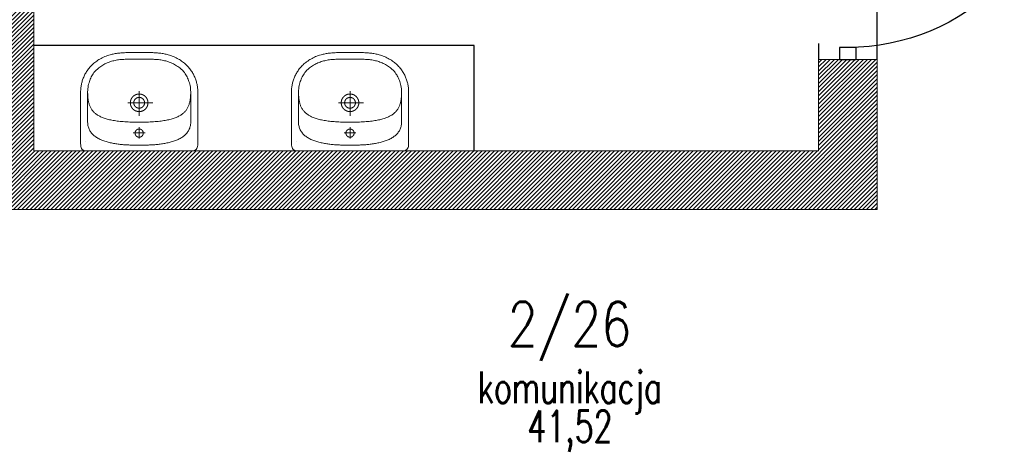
# Model space of a CAD drawing. Header units: inches. Extents: x 27484 to 71626, y -45113 to 39.
# Tile 211 of 256: x 34201 to 34622, y -23572 to -23388. Entities that reach past the tile are written whole.
import ezdxf
from ezdxf.enums import TextEntityAlignment as Align

# ---------------------------------------------------------------- set-up
doc = ezdxf.new("R2010")
doc.units = ezdxf.units.IN
doc.header["$LTSCALE"] = 50
doc.header["$MEASUREMENT"] = 0
doc.linetypes.add('DASHED2', pattern=[9.525, 6.35, -3.175])
for name, color, linetype, lineweight in [('A-ARMATURA', 45, 'Continuous', 5), ('A-PRZERYW', 7, 'DASHED2', 18), ('A-SCIANY', 5, 'Continuous', 18), ('A-SLUSARKA', 4, 'Continuous', 13), ('A-ść. istn.', 8, 'Continuous', 0), ('R-MET-DRZ', 7, 'Continuous', 15)]:
    doc.layers.add(name, color=color, linetype=linetype, lineweight=lineweight)
for name, color, linetype in [('R-MET-POM-OPIS', 7, 'Continuous'), ('R-MET-POM-OPIS-NR', 2, 'Continuous'), ('R-MET-POM-OPIS-POM', 7, 'Continuous'), ('S-DRZ-', 7, 'Continuous'), ('S-DRZ-O', 7, 'Continuous'), ('S-DRZ-SKRZYD', 5, 'Continuous'), ('S-DRZ-WEGAR', 7, 'Continuous')]:
    doc.layers.add(name, color=color, linetype=linetype)
doc.styles.add('MET_POM', font='simplex.shx')

# ---------------------------------------------------------------- blocks, each defined once
blk = doc.blocks.new('D90-L-DL')
at = {"layer": 'S-DRZ-'}
blk.add_arc((-45, 0), 90, 270, 0, dxfattribs=at)
at = {"layer": 'S-DRZ-O'}
blk.add_line((0, 15.12), (0, -15.12), dxfattribs=at)
at = {"layer": 'S-DRZ-SKRZYD'}
blk.add_line((-45, 0), (-45, -90), dxfattribs=at)
at = {"layer": 'S-DRZ-WEGAR'}
for points in [[(-50, -3.5), (-45, -3.5), (-45, 3.5), (-50, 3.5)], [(45, 3.5), (50, 3.5), (50, -3.5), (45, -3.5)]]:
    blk.add_lwpolyline(points, close=True, dxfattribs=at)
blk = doc.blocks.new('A$C07123322')
at = {"layer": 'A-SLUSARKA', "xscale": 1.020000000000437, "yscale": 1.020000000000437, "zscale": 1.020000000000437, "rotation": 270}
blk.add_blockref('D90-L-DL', (40.58, -45.9), dxfattribs=at)
blk = doc.blocks.new('A$C3A7D2EB8')
at = {"layer": 'A-ARMATURA'}
for p, q in [((1.75, 12.95), (1.75, 12.95)), ((22.71, 16.63), (22.71, 16.63)), ((2.3, 0.03), (2.3, 0.03)), ((3.75, 0.03), (3.75, 0.03))]:
    blk.add_line(p, q, dxfattribs=at)
for points in [[(-0.01, -21.47), (-0.62, -21.46), (-1.23, -21.46), (-1.83, -21.46), (-2.42, -21.46), (-3, -21.45), (-3.57, -21.44), (-4.14, -21.43), (-4.69, -21.41), (-5.23, -21.39), (-5.77, -21.37), (-6.3, -21.34), (-6.82, -21.31), (-7.33, -21.28), (-7.83, -21.24), (-8.32, -21.19), (-8.8, -21.13), (-9.28, -21.07), (-9.75, -21.01), (-10.21, -20.93), (-10.66, -20.85), (-11.1, -20.76), (-11.53, -20.67), (-11.96, -20.56), (-12.38, -20.45), (-12.38, -20.45), (-12.98, -20.26), (-13.57, -20.07), (-14.14, -19.86), (-14.69, -19.64), (-15.22, -19.41), (-15.74, -19.16), (-16.25, -18.91), (-16.73, -18.64), (-17.2, -18.37), (-17.66, -18.08), (-18.1, -17.78), (-18.52, -17.48), (-18.93, -17.17), (-19.32, -16.85), (-19.7, -16.52), (-20.06, -16.18), (-20.41, -15.84), (-20.75, -15.49), (-21.07, -15.13), (-21.38, -14.77), (-21.67, -14.4), (-21.95, -14.03), (-22.21, -13.65), (-22.46, -13.27), (-22.7, -12.89), (-22.93, -12.5), (-23.14, -12.11), (-23.34, -11.72), (-23.53, -11.32), (-23.71, -10.92), (-23.87, -10.53), (-24.02, -10.13), (-24.16, -9.73), (-24.29, -9.33), (-24.41, -8.93), (-24.52, -8.53), (-24.61, -8.13), (-24.7, -7.73), (-24.77, -7.34), (-24.84, -6.95), (-24.89, -6.56), (-24.93, -6.17), (-24.97, -5.79), (-24.99, -5.41), (-25, -5.03), (-25.01, -4.67), (-25.01, -4.67), (-25.01, 17.36), (-24.98, 18.05), (-24.9, 18.65), (-24.76, 19.14), (-24.57, 19.55), (-24.31, 19.88), (-24, 20.13), (-23.63, 20.32), (-23.19, 20.44), (-22.69, 20.51), (-22.13, 20.53), (-0.01, 20.53), (22.12, 20.53), (22.68, 20.51), (23.18, 20.44), (23.61, 20.32), (23.99, 20.13), (24.3, 19.88), (24.55, 19.55), (24.75, 19.14), (24.88, 18.65), (24.97, 18.05), (24.99, 17.36), (24.99, -4.67), (24.99, -5.03), (24.97, -5.41), (24.95, -5.79), (24.92, -6.17), (24.87, -6.56), (24.82, -6.95), (24.76, -7.34), (24.68, -7.73), (24.6, -8.13), (24.5, -8.53), (24.4, -8.93), (24.28, -9.33), (24.15, -9.73), (24.01, -10.13), (23.86, -10.53), (23.69, -10.92), (23.52, -11.32), (23.33, -11.72), (23.13, -12.11), (22.91, -12.5), (22.69, -12.89), (22.45, -13.27), (22.2, -13.65), (21.93, -14.03), (21.65, -14.4), (21.36, -14.77), (21.05, -15.13), (20.73, -15.49), (20.4, -15.84), (20.05, -16.18), (19.69, -16.52), (19.31, -16.85), (18.91, -17.17), (18.51, -17.48), (18.08, -17.78), (17.64, -18.08), (17.19, -18.37), (16.72, -18.64), (16.23, -18.91), (15.73, -19.16), (15.21, -19.41), (14.67, -19.64), (14.12, -19.86), (13.55, -20.07), (12.97, -20.26), (12.36, -20.45), (12.36, -20.45), (11.94, -20.56), (11.52, -20.67), (11.08, -20.76), (10.64, -20.85), (10.19, -20.93), (9.73, -21.01), (9.26, -21.07), (8.79, -21.13), (8.3, -21.19), (7.81, -21.24), (7.31, -21.28), (6.8, -21.31), (6.28, -21.34), (5.75, -21.37), (5.22, -21.39), (4.67, -21.41), (4.12, -21.43), (3.56, -21.44), (2.99, -21.45), (2.41, -21.46), (1.82, -21.46), (1.22, -21.46), (0.61, -21.46), (-0.01, -21.47)], [(-0.01, -18.53), (0.52, -18.54), (1.05, -18.54), (1.59, -18.54), (2.14, -18.55), (2.69, -18.55), (3.24, -18.55), (3.8, -18.55), (4.36, -18.55), (4.92, -18.54), (5.48, -18.53), (6.04, -18.51), (6.6, -18.48), (7.15, -18.45), (7.69, -18.41), (8.23, -18.36), (8.76, -18.3), (9.28, -18.23), (9.79, -18.15), (10.3, -18.05), (10.8, -17.93), (11.29, -17.81), (11.78, -17.67), (12.27, -17.52), (12.75, -17.35), (13.23, -17.17), (13.7, -16.97), (14.17, -16.76), (14.63, -16.54), (15.08, -16.3), (15.54, -16.04), (15.98, -15.77), (16.42, -15.48), (16.85, -15.17), (17.28, -14.85), (17.71, -14.51), (18.56, -13.69), (18.93, -13.26), (19.28, -12.83), (19.6, -12.39), (19.9, -11.94), (20.17, -11.49), (20.42, -11.02), (20.65, -10.54), (20.87, -10.04), (21.06, -9.53), (21.24, -9), (21.41, -8.46), (21.56, -7.9), (21.7, -7.32), (21.82, -6.65), (21.91, -5.99), (21.97, -5.32), (21.99, -4.64), (21.99, 8.3), (21.98, 8.76), (21.93, 9.21), (21.87, 9.64), (21.78, 10.06), (21.67, 10.46), (21.55, 10.85), (21.39, 11.23), (21.22, 11.6), (21.03, 11.95), (20.83, 12.29), (20.6, 12.61), (20.35, 12.92), (20.09, 13.23), (19.82, 13.51), (19.52, 13.79), (19.22, 14.06), (18.89, 14.31), (18.56, 14.56), (18.21, 14.79), (17.85, 15.01), (17.48, 15.22), (17.09, 15.43), (16.7, 15.62), (16.29, 15.8), (15.88, 15.98), (15.46, 16.14), (15.03, 16.3), (14.59, 16.44), (14.15, 16.58), (13.7, 16.72), (13.25, 16.84), (12.79, 16.95), (12.32, 17.06), (11.86, 17.16), (11.39, 17.26), (10.91, 17.35), (10.44, 17.43), (9.97, 17.5), (9.49, 17.57), (9.02, 17.64), (8.55, 17.69), (8.07, 17.75), (7.61, 17.8), (7.14, 17.84), (6.68, 17.88), (6.22, 17.91), (5.77, 17.94), (5.32, 17.97), (4.88, 17.99), (4.44, 18.01), (4.02, 18.03), (3.6, 18.05), (3.19, 18.06), (2.79, 18.07), (2.4, 18.08), (2.01, 18.08), (1.65, 18.09), (1.29, 18.09), (0.94, 18.09), (0.61, 18.09), (0.3, 18.09), (-0.01, 18.09), (-0.01, 18.09), (-0.31, 18.09), (-0.63, 18.09), (-0.96, 18.09), (-1.3, 18.09), (-1.66, 18.09), (-2.03, 18.08), (-2.41, 18.08), (-2.8, 18.07), (-3.2, 18.06), (-3.61, 18.05), (-4.03, 18.03), (-4.46, 18.01), (-4.89, 17.99), (-5.34, 17.97), (-5.78, 17.94), (-6.24, 17.91), (-6.69, 17.88), (-7.16, 17.84), (-7.62, 17.8), (-8.09, 17.75), (-8.56, 17.69), (-9.03, 17.64), (-9.51, 17.57), (-9.98, 17.5), (-10.46, 17.43), (-10.93, 17.35), (-11.4, 17.26), (-11.87, 17.16), (-12.34, 17.06), (-12.8, 16.95), (-13.26, 16.84), (-13.72, 16.72), (-14.17, 16.58), (-14.61, 16.44), (-15.05, 16.3), (-15.47, 16.14), (-15.9, 15.98), (-16.31, 15.8), (-16.71, 15.62), (-17.11, 15.43), (-17.49, 15.22), (-17.86, 15.01), (-18.23, 14.79), (-18.57, 14.56), (-18.91, 14.31), (-19.23, 14.06), (-19.54, 13.79), (-19.83, 13.51), (-20.11, 13.23), (-20.37, 12.92), (-20.61, 12.61), (-20.84, 12.29), (-21.05, 11.95), (-21.24, 11.6), (-21.41, 11.23), (-21.56, 10.85), (-21.69, 10.46), (-21.8, 10.06), (-21.89, 9.64), (-21.95, 9.21), (-21.99, 8.76), (-22.01, 8.3), (-22.01, 8.3), (-22.01, -4.64), (-21.98, -5.32), (-21.92, -5.99), (-21.84, -6.65), (-21.72, -7.32), (-21.58, -7.9), (-21.42, -8.46), (-21.26, -9), (-21.08, -9.53), (-20.88, -10.04), (-20.67, -10.54), (-20.44, -11.02), (-20.19, -11.49), (-19.91, -11.94), (-19.62, -12.39), (-19.3, -12.83), (-18.95, -13.26), (-18.58, -13.69), (-17.72, -14.51), (-17.3, -14.85), (-16.87, -15.17), (-16.44, -15.48), (-16, -15.77), (-15.55, -16.04), (-15.1, -16.3), (-14.64, -16.54), (-14.18, -16.76), (-13.72, -16.97), (-13.24, -17.17), (-12.77, -17.35), (-12.29, -17.52), (-11.8, -17.67), (-11.31, -17.81), (-10.81, -17.93), (-10.31, -18.05), (-9.81, -18.15), (-9.3, -18.23), (-8.78, -18.3), (-8.25, -18.36), (-7.71, -18.41), (-7.16, -18.45), (-6.61, -18.48), (-6.06, -18.51), (-5.5, -18.53), (-4.94, -18.54), (-4.38, -18.55), (-3.82, -18.55), (-3.26, -18.55), (-2.7, -18.55), (-2.15, -18.55), (-1.61, -18.54), (-1.06, -18.54), (-0.53, -18.54)], [(1.75, 12.94), (1.75, 12.97), (1.75, 12.99), (1.75, 13.01), (1.75, 13.04), (1.75, 13.06), (1.74, 13.08), (1.74, 13.11), (1.74, 13.13), (1.74, 13.15), (1.74, 13.17), (1.73, 13.2), (1.73, 13.22), (1.72, 13.24), (1.72, 13.26), (1.72, 13.29), (1.71, 13.31), (1.71, 13.33), (1.7, 13.35), (1.7, 13.38), (1.69, 13.4), (1.68, 13.42), (1.68, 13.44), (1.67, 13.46), (1.66, 13.49), (1.66, 13.51), (1.65, 13.53), (1.64, 13.55), (1.63, 13.57), (1.63, 13.59), (1.62, 13.61), (1.61, 13.64), (1.6, 13.66), (1.59, 13.68), (1.58, 13.7), (1.57, 13.72), (1.56, 13.74), (1.55, 13.76), (1.54, 13.78), (1.53, 13.8), (1.52, 13.82), (1.5, 13.84), (1.49, 13.86), (1.48, 13.88), (1.47, 13.9), (1.46, 13.92), (1.44, 13.94), (1.43, 13.96), (1.42, 13.97), (1.4, 13.99), (1.39, 14.01), (1.38, 14.03), (1.36, 14.05), (1.35, 14.06), (1.33, 14.08), (1.32, 14.1), (1.3, 14.12), (1.29, 14.13), (1.27, 14.15), (1.25, 14.17), (1.24, 14.18), (1.22, 14.2), (1.21, 14.21), (1.19, 14.23), (1.17, 14.25), (1.16, 14.26), (1.14, 14.28), (1.12, 14.29), (1.1, 14.31), (1.08, 14.32), (1.07, 14.33), (1.05, 14.35), (1.03, 14.36), (1.01, 14.37), (0.99, 14.39), (0.97, 14.4), (0.95, 14.41), (0.94, 14.43), (0.92, 14.44), (0.9, 14.45), (0.88, 14.46), (0.86, 14.47), (0.84, 14.48), (0.82, 14.49), (0.8, 14.51), (0.78, 14.52), (0.76, 14.53), (0.73, 14.54), (0.71, 14.54), (0.69, 14.55), (0.67, 14.56), (0.65, 14.57), (0.63, 14.58), (0.61, 14.59), (0.59, 14.6), (0.56, 14.6), (0.54, 14.61), (0.52, 14.62), (0.5, 14.62), (0.48, 14.63), (0.45, 14.64), (0.43, 14.64), (0.41, 14.65), (0.39, 14.65), (0.37, 14.66), (0.34, 14.66), (0.32, 14.67), (0.3, 14.67), (0.28, 14.68), (0.25, 14.68), (0.23, 14.68), (0.21, 14.68), (0.18, 14.69), (0.16, 14.69), (0.14, 14.69), (0.12, 14.69), (0.09, 14.69), (0.07, 14.7), (0.05, 14.7), (0.02, 14.7), (0, 14.7), (-0.02, 14.7), (-0.04, 14.7), (-0.07, 14.7), (-0.09, 14.69), (-0.11, 14.69), (-0.14, 14.69), (-0.16, 14.69), (-0.18, 14.69), (-0.2, 14.69), (-0.23, 14.68), (-0.25, 14.68), (-0.27, 14.68), (-0.29, 14.67), (-0.32, 14.67), (-0.34, 14.66), (-0.36, 14.66), (-0.38, 14.65), (-0.41, 14.65), (-0.43, 14.64), (-0.45, 14.64), (-0.47, 14.63), (-0.5, 14.63), (-0.52, 14.62), (-0.54, 14.61), (-0.56, 14.6), (-0.58, 14.6), (-0.6, 14.59), (-0.63, 14.58), (-0.65, 14.57), (-0.67, 14.56), (-0.69, 14.56), (-0.71, 14.55), (-0.73, 14.54), (-0.75, 14.53), (-0.77, 14.52), (-0.79, 14.51), (-0.81, 14.5), (-0.83, 14.49), (-0.85, 14.47), (-0.87, 14.46), (-0.89, 14.45), (-0.91, 14.44), (-0.93, 14.43), (-0.95, 14.42), (-0.97, 14.4), (-0.99, 14.39), (-1.01, 14.38), (-1.03, 14.36), (-1.05, 14.35), (-1.06, 14.34), (-1.08, 14.32), (-1.1, 14.31), (-1.12, 14.29), (-1.13, 14.28), (-1.15, 14.26), (-1.17, 14.25), (-1.19, 14.23), (-1.2, 14.22), (-1.22, 14.2), (-1.24, 14.19), (-1.25, 14.17), (-1.27, 14.15), (-1.28, 14.14), (-1.3, 14.12), (-1.31, 14.1), (-1.33, 14.09), (-1.34, 14.07), (-1.36, 14.05), (-1.37, 14.03), (-1.39, 14.01), (-1.4, 14), (-1.41, 13.98), (-1.43, 13.96), (-1.44, 13.94), (-1.45, 13.92), (-1.47, 13.9), (-1.48, 13.88), (-1.49, 13.86), (-1.5, 13.84), (-1.51, 13.82), (-1.53, 13.8), (-1.54, 13.78), (-1.55, 13.76), (-1.56, 13.74), (-1.57, 13.72), (-1.58, 13.7), (-1.59, 13.68), (-1.6, 13.66), (-1.61, 13.64), (-1.62, 13.62), (-1.62, 13.6), (-1.63, 13.58), (-1.64, 13.55), (-1.65, 13.53), (-1.66, 13.51), (-1.66, 13.49), (-1.67, 13.47), (-1.68, 13.45), (-1.68, 13.42), (-1.69, 13.4), (-1.7, 13.38), (-1.7, 13.36), (-1.71, 13.34), (-1.71, 13.31), (-1.72, 13.29), (-1.72, 13.27), (-1.72, 13.25), (-1.73, 13.22), (-1.73, 13.2), (-1.73, 13.18), (-1.74, 13.15), (-1.74, 13.13), (-1.74, 13.11), (-1.74, 13.09), (-1.75, 13.06), (-1.75, 13.04), (-1.75, 13.02), (-1.75, 13), (-1.75, 12.97), (-1.75, 12.95), (-1.75, 12.93), (-1.75, 12.9), (-1.75, 12.88), (-1.75, 12.86), (-1.75, 12.83), (-1.74, 12.81), (-1.74, 12.79), (-1.74, 12.77), (-1.74, 12.74), (-1.74, 12.72), (-1.73, 12.7), (-1.73, 12.68), (-1.73, 12.65), (-1.72, 12.63), (-1.72, 12.61), (-1.71, 12.59), (-1.71, 12.56), (-1.7, 12.54), (-1.7, 12.52), (-1.69, 12.5), (-1.68, 12.47), (-1.68, 12.45), (-1.67, 12.43), (-1.67, 12.41), (-1.66, 12.39), (-1.65, 12.37), (-1.64, 12.34), (-1.63, 12.32), (-1.63, 12.3), (-1.62, 12.28), (-1.61, 12.26), (-1.6, 12.24), (-1.59, 12.22), (-1.58, 12.2), (-1.57, 12.18), (-1.56, 12.15), (-1.55, 12.13), (-1.54, 12.11), (-1.53, 12.09), (-1.52, 12.07), (-1.51, 12.05), (-1.49, 12.03), (-1.48, 12.02), (-1.47, 12), (-1.46, 11.98), (-1.44, 11.96), (-1.43, 11.94), (-1.42, 11.92), (-1.4, 11.9), (-1.39, 11.88), (-1.38, 11.87), (-1.36, 11.85), (-1.35, 11.83), (-1.33, 11.81), (-1.32, 11.79), (-1.3, 11.78), (-1.29, 11.76), (-1.27, 11.74), (-1.26, 11.73), (-1.24, 11.71), (-1.22, 11.7), (-1.21, 11.68), (-1.19, 11.66), (-1.17, 11.65), (-1.16, 11.63), (-1.14, 11.62), (-1.12, 11.6), (-1.1, 11.59), (-1.09, 11.57), (-1.07, 11.56), (-1.05, 11.55), (-1.03, 11.53), (-1.01, 11.52), (-0.99, 11.51), (-0.97, 11.49), (-0.96, 11.48), (-0.94, 11.47), (-0.92, 11.46), (-0.9, 11.44), (-0.88, 11.43), (-0.86, 11.42), (-0.84, 11.41), (-0.82, 11.4), (-0.8, 11.39), (-0.78, 11.38), (-0.76, 11.37), (-0.73, 11.36), (-0.71, 11.35), (-0.69, 11.34), (-0.67, 11.33), (-0.65, 11.32), (-0.63, 11.31), (-0.61, 11.31), (-0.59, 11.3), (-0.56, 11.29), (-0.54, 11.28), (-0.52, 11.28), (-0.5, 11.27), (-0.48, 11.26), (-0.46, 11.26), (-0.43, 11.25), (-0.41, 11.25), (-0.39, 11.24), (-0.37, 11.24), (-0.34, 11.23), (-0.32, 11.23), (-0.3, 11.22), (-0.28, 11.22), (-0.25, 11.22), (-0.23, 11.21), (-0.21, 11.21), (-0.19, 11.21), (-0.16, 11.2), (-0.14, 11.2), (-0.12, 11.2), (-0.09, 11.2), (-0.07, 11.2), (-0.05, 11.2), (-0.03, 11.2), (0, 11.2), (0.02, 11.2), (0.04, 11.2), (0.07, 11.2), (0.09, 11.2), (0.11, 11.2), (0.13, 11.2), (0.16, 11.2), (0.18, 11.21), (0.2, 11.21), (0.23, 11.21), (0.25, 11.21), (0.27, 11.22), (0.29, 11.22), (0.32, 11.23), (0.34, 11.23), (0.36, 11.23), (0.38, 11.24), (0.41, 11.24), (0.43, 11.25), (0.45, 11.26), (0.47, 11.26), (0.49, 11.27), (0.52, 11.28), (0.54, 11.28), (0.56, 11.29), (0.58, 11.3), (0.6, 11.3), (0.62, 11.31), (0.65, 11.32), (0.67, 11.33), (0.69, 11.34), (0.71, 11.35), (0.73, 11.36), (0.75, 11.37), (0.77, 11.38), (0.79, 11.39), (0.81, 11.4), (0.83, 11.41), (0.85, 11.42), (0.87, 11.43), (0.89, 11.44), (0.91, 11.45), (0.93, 11.47), (0.95, 11.48), (0.97, 11.49), (0.99, 11.5), (1.01, 11.52), (1.03, 11.53), (1.04, 11.54), (1.06, 11.56), (1.08, 11.57), (1.1, 11.59), (1.12, 11.6), (1.13, 11.61), (1.15, 11.63), (1.17, 11.65), (1.19, 11.66), (1.2, 11.68), (1.22, 11.69), (1.24, 11.71), (1.25, 11.72), (1.27, 11.74), (1.28, 11.76), (1.3, 11.77), (1.31, 11.79), (1.33, 11.81), (1.34, 11.83), (1.36, 11.84), (1.37, 11.86), (1.39, 11.88), (1.4, 11.9), (1.41, 11.92), (1.43, 11.94), (1.44, 11.95), (1.45, 11.97), (1.47, 11.99), (1.48, 12.01), (1.49, 12.03), (1.5, 12.05), (1.51, 12.07), (1.53, 12.09), (1.54, 12.11), (1.55, 12.13), (1.56, 12.15), (1.57, 12.17), (1.58, 12.19), (1.59, 12.21), (1.6, 12.23), (1.61, 12.25), (1.62, 12.28), (1.62, 12.3), (1.63, 12.32), (1.64, 12.34), (1.65, 12.36), (1.66, 12.38), (1.66, 12.4), (1.67, 12.43), (1.68, 12.45), (1.68, 12.47), (1.69, 12.49), (1.7, 12.51), (1.7, 12.54), (1.71, 12.56), (1.71, 12.58), (1.72, 12.6), (1.72, 12.63), (1.72, 12.65), (1.73, 12.67), (1.73, 12.69), (1.73, 12.72), (1.74, 12.74), (1.74, 12.76), (1.74, 12.78), (1.74, 12.81), (1.75, 12.83), (1.75, 12.85), (1.75, 12.88), (1.75, 12.9), (1.75, 12.92), (1.75, 12.94)], [(3.75, 0.02), (3.75, 0.06), (3.75, 0.09), (3.75, 0.12), (3.75, 0.16), (3.75, 0.19), (3.74, 0.22), (3.74, 0.26), (3.74, 0.29), (3.74, 0.32), (3.74, 0.36), (3.73, 0.39), (3.73, 0.42), (3.73, 0.46), (3.72, 0.49), (3.72, 0.52), (3.71, 0.56), (3.71, 0.59), (3.7, 0.62), (3.7, 0.66), (3.69, 0.69), (3.68, 0.72), (3.68, 0.76), (3.67, 0.79), (3.66, 0.82), (3.66, 0.85), (3.65, 0.89), (3.64, 0.92), (3.63, 0.95), (3.63, 0.99), (3.62, 1.02), (3.61, 1.05), (3.6, 1.08), (3.59, 1.11), (3.58, 1.15), (3.57, 1.18), (3.56, 1.21), (3.55, 1.24), (3.54, 1.27), (3.53, 1.31), (3.51, 1.34), (3.5, 1.37), (3.49, 1.4), (3.48, 1.43), (3.46, 1.46), (3.45, 1.49), (3.44, 1.52), (3.42, 1.55), (3.41, 1.59), (3.4, 1.62), (3.38, 1.65), (3.37, 1.68), (3.35, 1.71), (3.34, 1.74), (3.32, 1.77), (3.31, 1.8), (3.29, 1.83), (3.27, 1.85), (3.26, 1.88), (3.24, 1.91), (3.22, 1.94), (3.21, 1.97), (3.19, 2), (3.17, 2.03), (3.15, 2.06), (3.14, 2.08), (3.12, 2.11), (3.1, 2.14), (3.08, 2.17), (3.06, 2.19), (3.04, 2.22), (3.02, 2.25), (3, 2.28), (2.98, 2.3), (2.96, 2.33), (2.94, 2.36), (2.92, 2.38), (2.9, 2.41), (2.88, 2.43), (2.85, 2.46), (2.83, 2.49), (2.81, 2.51), (2.79, 2.54), (2.76, 2.56), (2.74, 2.59), (2.72, 2.61), (2.7, 2.63), (2.67, 2.66), (2.65, 2.68), (2.63, 2.71), (2.6, 2.73), (2.58, 2.75), (2.55, 2.77), (2.53, 2.8), (2.5, 2.82), (2.48, 2.84), (2.45, 2.86), (2.43, 2.89), (2.4, 2.91), (2.38, 2.93), (2.35, 2.95), (2.32, 2.97), (2.3, 2.99), (2.27, 3.01), (2.24, 3.03), (2.22, 3.05), (2.19, 3.07), (2.16, 3.09), (2.13, 3.11), (2.11, 3.13), (2.08, 3.15), (2.05, 3.17), (2.02, 3.19), (1.99, 3.2), (1.97, 3.22), (1.94, 3.24), (1.91, 3.26), (1.88, 3.27), (1.85, 3.29), (1.82, 3.31), (1.79, 3.32), (1.76, 3.34), (1.73, 3.35), (1.7, 3.37), (1.67, 3.38), (1.64, 3.4), (1.61, 3.41), (1.58, 3.43), (1.55, 3.44), (1.52, 3.46), (1.49, 3.47), (1.46, 3.48), (1.43, 3.49), (1.4, 3.51), (1.37, 3.52), (1.33, 3.53), (1.3, 3.54), (1.27, 3.56), (1.24, 3.57), (1.21, 3.58), (1.18, 3.59), (1.14, 3.6), (1.11, 3.61), (1.08, 3.62), (1.05, 3.63), (1.02, 3.64), (0.98, 3.65), (0.95, 3.65), (0.92, 3.66), (0.89, 3.67), (0.85, 3.68), (0.82, 3.69), (0.79, 3.69), (0.75, 3.7), (0.72, 3.71), (0.69, 3.71), (0.66, 3.72), (0.62, 3.73), (0.59, 3.73), (0.56, 3.74), (0.52, 3.74), (0.49, 3.75), (0.46, 3.75), (0.42, 3.75), (0.39, 3.76), (0.36, 3.76), (0.32, 3.76), (0.29, 3.77), (0.26, 3.77), (0.22, 3.77), (0.19, 3.77), (0.16, 3.77), (0.12, 3.78), (0.09, 3.78), (0.05, 3.78), (0.02, 3.78), (-0.01, 3.78), (-0.05, 3.78), (-0.08, 3.78), (-0.11, 3.78), (-0.15, 3.77), (-0.18, 3.77), (-0.21, 3.77), (-0.25, 3.77), (-0.28, 3.77), (-0.31, 3.76), (-0.35, 3.76), (-0.38, 3.76), (-0.41, 3.75), (-0.45, 3.75), (-0.48, 3.75), (-0.51, 3.74), (-0.55, 3.74), (-0.58, 3.73), (-0.61, 3.73), (-0.65, 3.72), (-0.68, 3.72), (-0.71, 3.71), (-0.75, 3.7), (-0.78, 3.7), (-0.81, 3.69), (-0.84, 3.68), (-0.88, 3.67), (-0.91, 3.67), (-0.94, 3.66), (-0.97, 3.65), (-1.01, 3.64), (-1.04, 3.63), (-1.07, 3.62), (-1.1, 3.61), (-1.14, 3.6), (-1.17, 3.59), (-1.2, 3.58), (-1.23, 3.57), (-1.26, 3.56), (-1.29, 3.55), (-1.33, 3.54), (-1.36, 3.52), (-1.39, 3.51), (-1.42, 3.5), (-1.45, 3.49), (-1.48, 3.47), (-1.51, 3.46), (-1.54, 3.45), (-1.57, 3.43), (-1.6, 3.42), (-1.63, 3.4), (-1.66, 3.39), (-1.69, 3.37), (-1.72, 3.36), (-1.75, 3.34), (-1.78, 3.33), (-1.81, 3.31), (-1.84, 3.29), (-1.87, 3.28), (-1.9, 3.26), (-1.93, 3.24), (-1.96, 3.23), (-1.99, 3.21), (-2.01, 3.19), (-2.04, 3.17), (-2.07, 3.15), (-2.1, 3.13), (-2.13, 3.12), (-2.15, 3.1), (-2.18, 3.08), (-2.21, 3.06), (-2.24, 3.04), (-2.26, 3.02), (-2.29, 3), (-2.32, 2.98), (-2.34, 2.96), (-2.37, 2.93), (-2.39, 2.91), (-2.42, 2.89), (-2.45, 2.87), (-2.47, 2.85), (-2.5, 2.83), (-2.52, 2.8), (-2.55, 2.78), (-2.57, 2.76), (-2.59, 2.73), (-2.62, 2.71), (-2.64, 2.69), (-2.67, 2.66), (-2.69, 2.64), (-2.71, 2.62), (-2.74, 2.59), (-2.76, 2.57), (-2.78, 2.54), (-2.8, 2.52), (-2.83, 2.49), (-2.85, 2.47), (-2.87, 2.44), (-2.89, 2.42), (-2.91, 2.39), (-2.93, 2.36), (-2.95, 2.34), (-2.97, 2.31), (-3, 2.28), (-3.02, 2.26), (-3.03, 2.23), (-3.05, 2.2), (-3.07, 2.18), (-3.09, 2.15), (-3.11, 2.12), (-3.13, 2.09), (-3.15, 2.06), (-3.17, 2.04), (-3.18, 2.01), (-3.2, 1.98), (-3.22, 1.95), (-3.24, 1.92), (-3.25, 1.89), (-3.27, 1.86), (-3.29, 1.83), (-3.3, 1.8), (-3.32, 1.77), (-3.33, 1.74), (-3.35, 1.71), (-3.36, 1.68), (-3.38, 1.65), (-3.39, 1.62), (-3.41, 1.59), (-3.42, 1.56), (-3.43, 1.53), (-3.45, 1.5), (-3.46, 1.47), (-3.47, 1.44), (-3.49, 1.41), (-3.5, 1.38), (-3.51, 1.35), (-3.52, 1.31), (-3.53, 1.28), (-3.54, 1.25), (-3.56, 1.22), (-3.57, 1.19), (-3.58, 1.16), (-3.59, 1.12), (-3.6, 1.09), (-3.61, 1.06), (-3.61, 1.03), (-3.62, 0.99), (-3.63, 0.96), (-3.64, 0.93), (-3.65, 0.9), (-3.66, 0.86), (-3.66, 0.83), (-3.67, 0.8), (-3.68, 0.77), (-3.68, 0.73), (-3.69, 0.7), (-3.7, 0.67), (-3.7, 0.63), (-3.71, 0.6), (-3.71, 0.57), (-3.72, 0.53), (-3.72, 0.5), (-3.72, 0.47), (-3.73, 0.43), (-3.73, 0.4), (-3.73, 0.37), (-3.74, 0.33), (-3.74, 0.3), (-3.74, 0.27), (-3.74, 0.23), (-3.75, 0.2), (-3.75, 0.17), (-3.75, 0.13), (-3.75, 0.1), (-3.75, 0.07), (-3.75, 0.03), (-3.75, 0), (-3.75, -0.04), (-3.75, -0.07), (-3.75, -0.1), (-3.75, -0.14), (-3.74, -0.17), (-3.74, -0.2), (-3.74, -0.24), (-3.74, -0.27), (-3.74, -0.3), (-3.73, -0.34), (-3.73, -0.37), (-3.73, -0.4), (-3.72, -0.44), (-3.72, -0.47), (-3.71, -0.5), (-3.71, -0.54), (-3.7, -0.57), (-3.7, -0.6), (-3.69, -0.64), (-3.68, -0.67), (-3.68, -0.7), (-3.67, -0.73), (-3.66, -0.77), (-3.66, -0.8), (-3.65, -0.83), (-3.64, -0.87), (-3.63, -0.9), (-3.63, -0.93), (-3.62, -0.96), (-3.61, -1), (-3.6, -1.03), (-3.59, -1.06), (-3.58, -1.09), (-3.57, -1.12), (-3.56, -1.16), (-3.55, -1.19), (-3.54, -1.22), (-3.53, -1.25), (-3.51, -1.28), (-3.5, -1.31), (-3.49, -1.35), (-3.48, -1.38), (-3.46, -1.41), (-3.45, -1.44), (-3.44, -1.47), (-3.43, -1.5), (-3.41, -1.53), (-3.4, -1.56), (-3.38, -1.59), (-3.37, -1.62), (-3.35, -1.65), (-3.34, -1.68), (-3.32, -1.71), (-3.31, -1.74), (-3.29, -1.77), (-3.27, -1.8), (-3.26, -1.83), (-3.24, -1.86), (-3.22, -1.89), (-3.21, -1.92), (-3.19, -1.94), (-3.17, -1.97), (-3.15, -2), (-3.14, -2.03), (-3.12, -2.06), (-3.1, -2.09), (-3.08, -2.11), (-3.06, -2.14), (-3.04, -2.17), (-3.02, -2.19), (-3, -2.22), (-2.98, -2.25), (-2.96, -2.28), (-2.94, -2.3), (-2.92, -2.33), (-2.9, -2.35), (-2.88, -2.38), (-2.85, -2.41), (-2.83, -2.43), (-2.81, -2.46), (-2.79, -2.48), (-2.77, -2.51), (-2.74, -2.53), (-2.72, -2.55), (-2.7, -2.58), (-2.67, -2.6), (-2.65, -2.63), (-2.63, -2.65), (-2.6, -2.67), (-2.58, -2.7), (-2.55, -2.72), (-2.53, -2.74), (-2.5, -2.77), (-2.48, -2.79), (-2.45, -2.81), (-2.43, -2.83), (-2.4, -2.85), (-2.38, -2.87), (-2.35, -2.9), (-2.32, -2.92), (-2.3, -2.94), (-2.27, -2.96), (-2.24, -2.98), (-2.22, -3), (-2.19, -3.02), (-2.16, -3.04), (-2.13, -3.06), (-2.11, -3.08), (-2.08, -3.09), (-2.05, -3.11), (-2.02, -3.13), (-1.99, -3.15), (-1.97, -3.17), (-1.94, -3.18), (-1.91, -3.2), (-1.88, -3.22), (-1.85, -3.23), (-1.82, -3.25), (-1.79, -3.27), (-1.76, -3.28), (-1.73, -3.3), (-1.7, -3.31), (-1.67, -3.33), (-1.64, -3.34), (-1.61, -3.36), (-1.58, -3.37), (-1.55, -3.39), (-1.52, -3.4), (-1.49, -3.41), (-1.46, -3.43), (-1.43, -3.44), (-1.4, -3.45), (-1.37, -3.47), (-1.33, -3.48), (-1.3, -3.49), (-1.27, -3.5), (-1.24, -3.51), (-1.21, -3.52), (-1.18, -3.53), (-1.14, -3.54), (-1.11, -3.55), (-1.08, -3.56), (-1.05, -3.57), (-1.02, -3.58), (-0.98, -3.59), (-0.95, -3.6), (-0.92, -3.61), (-0.89, -3.62), (-0.85, -3.62), (-0.82, -3.63), (-0.79, -3.64), (-0.75, -3.65), (-0.72, -3.65), (-0.69, -3.66), (-0.66, -3.66), (-0.62, -3.67), (-0.59, -3.68), (-0.56, -3.68), (-0.52, -3.69), (-0.49, -3.69), (-0.46, -3.69), (-0.42, -3.7), (-0.39, -3.7), (-0.36, -3.71), (-0.32, -3.71), (-0.29, -3.71), (-0.26, -3.71), (-0.22, -3.72), (-0.19, -3.72), (-0.16, -3.72), (-0.12, -3.72), (-0.09, -3.72), (-0.06, -3.72), (-0.02, -3.72), (0.01, -3.72), (0.05, -3.72), (0.08, -3.72), (0.11, -3.72), (0.15, -3.72), (0.18, -3.72), (0.21, -3.72), (0.25, -3.71), (0.28, -3.71), (0.31, -3.71), (0.35, -3.71), (0.38, -3.7), (0.41, -3.7), (0.45, -3.7), (0.48, -3.69), (0.51, -3.69), (0.55, -3.68), (0.58, -3.68), (0.61, -3.67), (0.65, -3.67), (0.68, -3.66), (0.71, -3.65), (0.75, -3.65), (0.78, -3.64), (0.81, -3.63), (0.84, -3.63), (0.88, -3.62), (0.91, -3.61), (0.94, -3.6), (0.97, -3.59), (1.01, -3.59), (1.04, -3.58), (1.07, -3.57), (1.1, -3.56), (1.13, -3.55), (1.17, -3.54), (1.2, -3.53), (1.23, -3.52), (1.26, -3.5), (1.29, -3.49), (1.33, -3.48), (1.36, -3.47), (1.39, -3.46), (1.42, -3.44), (1.45, -3.43), (1.48, -3.42), (1.51, -3.4), (1.54, -3.39), (1.57, -3.38), (1.6, -3.36), (1.63, -3.35), (1.66, -3.33), (1.69, -3.32), (1.72, -3.3), (1.75, -3.29), (1.78, -3.27), (1.81, -3.26), (1.84, -3.24), (1.87, -3.22), (1.9, -3.21), (1.93, -3.19), (1.96, -3.17), (1.99, -3.15), (2.01, -3.14), (2.04, -3.12), (2.07, -3.1), (2.1, -3.08), (2.13, -3.06), (2.15, -3.04), (2.18, -3.02), (2.21, -3), (2.24, -2.98), (2.26, -2.96), (2.29, -2.94), (2.32, -2.92), (2.34, -2.9), (2.37, -2.88), (2.39, -2.86), (2.42, -2.84), (2.44, -2.82), (2.47, -2.79), (2.5, -2.77), (2.52, -2.75), (2.55, -2.73), (2.57, -2.7), (2.59, -2.68), (2.62, -2.66), (2.64, -2.63), (2.67, -2.61), (2.69, -2.59), (2.71, -2.56), (2.74, -2.54), (2.76, -2.51), (2.78, -2.49), (2.8, -2.46), (2.83, -2.44), (2.85, -2.41), (2.87, -2.39), (2.89, -2.36), (2.91, -2.34), (2.93, -2.31), (2.95, -2.28), (2.97, -2.26), (2.99, -2.23), (3.01, -2.2), (3.03, -2.18), (3.05, -2.15), (3.07, -2.12), (3.09, -2.09), (3.11, -2.07), (3.13, -2.04), (3.15, -2.01), (3.17, -1.98), (3.18, -1.95), (3.2, -1.92), (3.22, -1.9), (3.24, -1.87), (3.25, -1.84), (3.27, -1.81), (3.29, -1.78), (3.3, -1.75), (3.32, -1.72), (3.33, -1.69), (3.35, -1.66), (3.36, -1.63), (3.38, -1.6), (3.39, -1.57), (3.41, -1.54), (3.42, -1.51), (3.43, -1.48), (3.45, -1.45), (3.46, -1.42), (3.47, -1.39), (3.49, -1.35), (3.5, -1.32), (3.51, -1.29), (3.52, -1.26), (3.53, -1.23), (3.54, -1.2), (3.56, -1.17), (3.57, -1.13), (3.58, -1.1), (3.59, -1.07), (3.6, -1.04), (3.61, -1), (3.61, -0.97), (3.62, -0.94), (3.63, -0.91), (3.64, -0.88), (3.65, -0.84), (3.66, -0.81), (3.66, -0.78), (3.67, -0.74), (3.68, -0.71), (3.68, -0.68), (3.69, -0.65), (3.7, -0.61), (3.7, -0.58), (3.71, -0.55), (3.71, -0.51), (3.72, -0.48), (3.72, -0.45), (3.72, -0.41), (3.73, -0.38), (3.73, -0.35), (3.73, -0.31), (3.74, -0.28), (3.74, -0.25), (3.74, -0.21), (3.74, -0.18), (3.75, -0.15), (3.75, -0.11), (3.75, -0.08), (3.75, -0.05), (3.75, -0.01), (3.75, 0.02)], [(2.3, 0.02), (2.3, 0.05), (2.3, 0.08), (2.3, 0.1), (2.3, 0.13), (2.3, 0.16), (2.29, 0.18), (2.29, 0.21), (2.29, 0.23), (2.29, 0.26), (2.29, 0.29), (2.28, 0.31), (2.28, 0.34), (2.27, 0.36), (2.27, 0.39), (2.27, 0.42), (2.26, 0.44), (2.26, 0.47), (2.25, 0.49), (2.25, 0.52), (2.24, 0.55), (2.23, 0.57), (2.23, 0.6), (2.22, 0.62), (2.21, 0.65), (2.21, 0.67), (2.2, 0.7), (2.19, 0.72), (2.18, 0.75), (2.18, 0.77), (2.17, 0.8), (2.16, 0.82), (2.15, 0.85), (2.14, 0.87), (2.13, 0.9), (2.12, 0.92), (2.11, 0.94), (2.1, 0.97), (2.09, 0.99), (2.08, 1.02), (2.07, 1.04), (2.05, 1.06), (2.04, 1.09), (2.03, 1.11), (2.02, 1.13), (2, 1.16), (1.99, 1.18), (1.98, 1.2), (1.96, 1.22), (1.95, 1.25), (1.94, 1.27), (1.92, 1.29), (1.91, 1.31), (1.89, 1.33), (1.88, 1.36), (1.86, 1.38), (1.85, 1.4), (1.83, 1.42), (1.81, 1.44), (1.8, 1.46), (1.78, 1.48), (1.77, 1.5), (1.75, 1.52), (1.73, 1.54), (1.71, 1.56), (1.7, 1.58), (1.68, 1.6), (1.66, 1.62), (1.64, 1.64), (1.62, 1.66), (1.6, 1.67), (1.59, 1.69), (1.57, 1.71), (1.55, 1.73), (1.53, 1.75), (1.51, 1.76), (1.49, 1.78), (1.47, 1.8), (1.45, 1.81), (1.43, 1.83), (1.41, 1.85), (1.39, 1.86), (1.36, 1.88), (1.34, 1.89), (1.32, 1.91), (1.3, 1.92), (1.28, 1.94), (1.26, 1.95), (1.23, 1.97), (1.21, 1.98), (1.19, 2), (1.17, 2.01), (1.14, 2.02), (1.12, 2.03), (1.1, 2.05), (1.08, 2.06), (1.05, 2.07), (1.03, 2.08), (1.01, 2.1), (0.98, 2.11), (0.96, 2.12), (0.93, 2.13), (0.91, 2.14), (0.89, 2.15), (0.86, 2.16), (0.84, 2.17), (0.81, 2.18), (0.79, 2.19), (0.76, 2.2), (0.74, 2.21), (0.71, 2.21), (0.69, 2.22), (0.66, 2.23), (0.64, 2.24), (0.61, 2.24), (0.59, 2.25), (0.56, 2.26), (0.54, 2.26), (0.51, 2.27), (0.49, 2.28), (0.46, 2.28), (0.43, 2.29), (0.41, 2.29), (0.38, 2.3), (0.36, 2.3), (0.33, 2.3), (0.3, 2.31), (0.28, 2.31), (0.25, 2.31), (0.23, 2.32), (0.2, 2.32), (0.17, 2.32), (0.15, 2.32), (0.12, 2.32), (0.09, 2.33), (0.07, 2.33), (0.04, 2.33), (0.02, 2.33), (-0.01, 2.33), (-0.04, 2.33), (-0.06, 2.33), (-0.09, 2.33), (-0.12, 2.32), (-0.14, 2.32), (-0.17, 2.32), (-0.19, 2.32), (-0.22, 2.32), (-0.25, 2.31), (-0.27, 2.31), (-0.3, 2.31), (-0.32, 2.3), (-0.35, 2.3), (-0.38, 2.3), (-0.4, 2.29), (-0.43, 2.29), (-0.45, 2.28), (-0.48, 2.28), (-0.51, 2.27), (-0.53, 2.26), (-0.56, 2.26), (-0.58, 2.25), (-0.61, 2.25), (-0.63, 2.24), (-0.66, 2.23), (-0.68, 2.22), (-0.71, 2.22), (-0.73, 2.21), (-0.76, 2.2), (-0.78, 2.19), (-0.81, 2.18), (-0.83, 2.17), (-0.86, 2.16), (-0.88, 2.15), (-0.9, 2.14), (-0.93, 2.13), (-0.95, 2.12), (-0.98, 2.11), (-1, 2.1), (-1.02, 2.09), (-1.05, 2.07), (-1.07, 2.06), (-1.09, 2.05), (-1.12, 2.04), (-1.14, 2.02), (-1.16, 2.01), (-1.19, 2), (-1.21, 1.98), (-1.23, 1.97), (-1.25, 1.96), (-1.27, 1.94), (-1.3, 1.93), (-1.32, 1.91), (-1.34, 1.9), (-1.36, 1.88), (-1.38, 1.87), (-1.4, 1.85), (-1.42, 1.83), (-1.44, 1.82), (-1.46, 1.8), (-1.48, 1.78), (-1.5, 1.77), (-1.52, 1.75), (-1.54, 1.73), (-1.56, 1.71), (-1.58, 1.7), (-1.6, 1.68), (-1.62, 1.66), (-1.64, 1.64), (-1.66, 1.62), (-1.67, 1.6), (-1.69, 1.58), (-1.71, 1.57), (-1.73, 1.55), (-1.75, 1.53), (-1.76, 1.51), (-1.78, 1.49), (-1.8, 1.46), (-1.81, 1.44), (-1.83, 1.42), (-1.84, 1.4), (-1.86, 1.38), (-1.87, 1.36), (-1.89, 1.34), (-1.9, 1.32), (-1.92, 1.3), (-1.93, 1.27), (-1.95, 1.25), (-1.96, 1.23), (-1.97, 1.21), (-1.99, 1.18), (-2, 1.16), (-2.01, 1.14), (-2.03, 1.11), (-2.04, 1.09), (-2.05, 1.07), (-2.06, 1.04), (-2.07, 1.02), (-2.09, 1), (-2.1, 0.97), (-2.11, 0.95), (-2.12, 0.93), (-2.13, 0.9), (-2.14, 0.88), (-2.15, 0.85), (-2.16, 0.83), (-2.17, 0.8), (-2.17, 0.78), (-2.18, 0.75), (-2.19, 0.73), (-2.2, 0.7), (-2.21, 0.68), (-2.21, 0.65), (-2.22, 0.63), (-2.23, 0.6), (-2.23, 0.58), (-2.24, 0.55), (-2.25, 0.53), (-2.25, 0.5), (-2.26, 0.47), (-2.26, 0.45), (-2.27, 0.42), (-2.27, 0.4), (-2.27, 0.37), (-2.28, 0.34), (-2.28, 0.32), (-2.28, 0.29), (-2.29, 0.27), (-2.29, 0.24), (-2.29, 0.21), (-2.29, 0.19), (-2.3, 0.16), (-2.3, 0.14), (-2.3, 0.11), (-2.3, 0.08), (-2.3, 0.06), (-2.3, 0.03), (-2.3, 0), (-2.3, -0.02), (-2.3, -0.05), (-2.3, -0.07), (-2.3, -0.1), (-2.29, -0.13), (-2.29, -0.15), (-2.29, -0.18), (-2.29, -0.21), (-2.29, -0.23), (-2.28, -0.26), (-2.28, -0.28), (-2.28, -0.31), (-2.27, -0.34), (-2.27, -0.36), (-2.26, -0.39), (-2.26, -0.41), (-2.25, -0.44), (-2.25, -0.47), (-2.24, -0.49), (-2.23, -0.52), (-2.23, -0.54), (-2.22, -0.57), (-2.21, -0.59), (-2.21, -0.62), (-2.2, -0.64), (-2.19, -0.67), (-2.18, -0.69), (-2.18, -0.72), (-2.17, -0.74), (-2.16, -0.77), (-2.15, -0.79), (-2.14, -0.82), (-2.13, -0.84), (-2.12, -0.87), (-2.11, -0.89), (-2.1, -0.91), (-2.09, -0.94), (-2.08, -0.96), (-2.07, -0.98), (-2.05, -1.01), (-2.04, -1.03), (-2.03, -1.06), (-2.02, -1.08), (-2, -1.1), (-1.99, -1.12), (-1.98, -1.15), (-1.96, -1.17), (-1.95, -1.19), (-1.94, -1.21), (-1.92, -1.24), (-1.91, -1.26), (-1.89, -1.28), (-1.88, -1.3), (-1.86, -1.32), (-1.85, -1.34), (-1.83, -1.36), (-1.82, -1.39), (-1.8, -1.41), (-1.78, -1.43), (-1.77, -1.45), (-1.75, -1.47), (-1.73, -1.49), (-1.71, -1.51), (-1.7, -1.53), (-1.68, -1.55), (-1.66, -1.56), (-1.64, -1.58), (-1.62, -1.6), (-1.61, -1.62), (-1.59, -1.64), (-1.57, -1.66), (-1.55, -1.67), (-1.53, -1.69), (-1.51, -1.71), (-1.49, -1.73), (-1.47, -1.74), (-1.45, -1.76), (-1.43, -1.78), (-1.41, -1.79), (-1.39, -1.81), (-1.37, -1.82), (-1.34, -1.84), (-1.32, -1.85), (-1.3, -1.87), (-1.28, -1.88), (-1.26, -1.9), (-1.24, -1.91), (-1.21, -1.93), (-1.19, -1.94), (-1.17, -1.95), (-1.15, -1.97), (-1.12, -1.98), (-1.1, -1.99), (-1.08, -2.01), (-1.05, -2.02), (-1.03, -2.03), (-1.01, -2.04), (-0.98, -2.05), (-0.96, -2.06), (-0.93, -2.07), (-0.91, -2.09), (-0.89, -2.1), (-0.86, -2.11), (-0.84, -2.11), (-0.81, -2.12), (-0.79, -2.13), (-0.76, -2.14), (-0.74, -2.15), (-0.71, -2.16), (-0.69, -2.17), (-0.66, -2.18), (-0.64, -2.18), (-0.61, -2.19), (-0.59, -2.2), (-0.56, -2.2), (-0.54, -2.21), (-0.51, -2.22), (-0.49, -2.22), (-0.46, -2.23), (-0.43, -2.23), (-0.41, -2.24), (-0.38, -2.24), (-0.36, -2.24), (-0.33, -2.25), (-0.3, -2.25), (-0.28, -2.26), (-0.25, -2.26), (-0.23, -2.26), (-0.2, -2.26), (-0.17, -2.27), (-0.15, -2.27), (-0.12, -2.27), (-0.1, -2.27), (-0.07, -2.27), (-0.04, -2.27), (-0.02, -2.27), (0.01, -2.27), (0.04, -2.27), (0.06, -2.27), (0.09, -2.27), (0.11, -2.27), (0.14, -2.27), (0.17, -2.27), (0.19, -2.26), (0.22, -2.26), (0.25, -2.26), (0.27, -2.26), (0.3, -2.25), (0.32, -2.25), (0.35, -2.25), (0.38, -2.24), (0.4, -2.24), (0.43, -2.23), (0.45, -2.23), (0.48, -2.22), (0.5, -2.22), (0.53, -2.21), (0.56, -2.2), (0.58, -2.2), (0.61, -2.19), (0.63, -2.18), (0.66, -2.18), (0.68, -2.17), (0.71, -2.16), (0.73, -2.15), (0.76, -2.14), (0.78, -2.14), (0.81, -2.13), (0.83, -2.12), (0.86, -2.11), (0.88, -2.1), (0.9, -2.09), (0.93, -2.08), (0.95, -2.07), (0.98, -2.06), (1, -2.04), (1.02, -2.03), (1.05, -2.02), (1.07, -2.01), (1.09, -2), (1.12, -1.98), (1.14, -1.97), (1.16, -1.96), (1.18, -1.94), (1.21, -1.93), (1.23, -1.92), (1.25, -1.9), (1.27, -1.89), (1.3, -1.87), (1.32, -1.86), (1.34, -1.84), (1.36, -1.83), (1.38, -1.81), (1.4, -1.8), (1.42, -1.78), (1.44, -1.76), (1.46, -1.75), (1.48, -1.73), (1.5, -1.71), (1.52, -1.7), (1.54, -1.68), (1.56, -1.66), (1.58, -1.64), (1.6, -1.62), (1.62, -1.61), (1.64, -1.59), (1.66, -1.57), (1.67, -1.55), (1.69, -1.53), (1.71, -1.51), (1.73, -1.49), (1.74, -1.47), (1.76, -1.45), (1.78, -1.43), (1.79, -1.41), (1.81, -1.39), (1.83, -1.37), (1.84, -1.35), (1.86, -1.33), (1.87, -1.31), (1.89, -1.28), (1.9, -1.26), (1.92, -1.24), (1.93, -1.22), (1.95, -1.2), (1.96, -1.17), (1.97, -1.15), (1.99, -1.13), (2, -1.11), (2.01, -1.08), (2.03, -1.06), (2.04, -1.04), (2.05, -1.01), (2.06, -0.99), (2.07, -0.97), (2.09, -0.94), (2.1, -0.92), (2.11, -0.9), (2.12, -0.87), (2.13, -0.85), (2.14, -0.82), (2.15, -0.8), (2.16, -0.77), (2.16, -0.75), (2.17, -0.72), (2.18, -0.7), (2.19, -0.67), (2.2, -0.65), (2.21, -0.62), (2.21, -0.6), (2.22, -0.57), (2.23, -0.55), (2.23, -0.52), (2.24, -0.5), (2.25, -0.47), (2.25, -0.45), (2.26, -0.42), (2.26, -0.39), (2.27, -0.37), (2.27, -0.34), (2.27, -0.32), (2.28, -0.29), (2.28, -0.26), (2.28, -0.24), (2.29, -0.21), (2.29, -0.19), (2.29, -0.16), (2.29, -0.13), (2.3, -0.11), (2.3, -0.08), (2.3, -0.05), (2.3, -0.03), (2.3, 0), (2.3, 0.02)]]:
    blk.add_lwpolyline(points, close=True, dxfattribs=at)
for points in [[(-2.53, 12.86), (2.53, 12.86)], [(-0.01, 10.39), (-0.01, 15.29)], [(-0.01, 8.3), (-0.85, 8.29), (-1.67, 8.28), (-2.47, 8.27), (-3.25, 8.25), (-4.01, 8.22), (-4.75, 8.19), (-5.47, 8.15), (-6.17, 8.11), (-6.85, 8.06), (-7.52, 8), (-8.16, 7.94), (-8.79, 7.87), (-9.39, 7.8), (-9.98, 7.72), (-10.55, 7.63), (-11.11, 7.54), (-11.64, 7.44), (-12.16, 7.34), (-12.66, 7.23), (-13.15, 7.11), (-13.62, 6.99), (-14.07, 6.86), (-14.51, 6.73), (-14.94, 6.59), (-15.34, 6.44), (-15.74, 6.29), (-16.11, 6.13), (-16.48, 5.96), (-16.83, 5.79), (-17.16, 5.61), (-17.48, 5.43), (-17.79, 5.24), (-18.08, 5.04), (-18.37, 4.84), (-18.63, 4.63), (-18.89, 4.41), (-19.13, 4.19), (-19.37, 3.96), (-19.59, 3.73), (-19.79, 3.49), (-19.99, 3.24), (-20.18, 2.98), (-20.35, 2.72), (-20.52, 2.46), (-20.67, 2.18), (-20.82, 1.9), (-20.96, 1.62), (-21.08, 1.32), (-21.2, 1.03), (-21.3, 0.72), (-21.4, 0.41), (-21.49, 0.09), (-21.58, -0.24), (-21.65, -0.57), (-21.72, -0.91), (-21.77, -1.25), (-21.83, -1.61), (-21.87, -1.97), (-21.91, -2.33), (-21.94, -2.7), (-21.97, -3.08), (-21.98, -3.47), (-22, -3.86), (-22.01, -4.26), (-22.01, -4.67)], [(21.99, -4.67), (21.99, -4.26), (21.98, -3.86), (21.97, -3.47), (21.95, -3.08), (21.92, -2.7), (21.89, -2.33), (21.86, -1.97), (21.81, -1.61), (21.76, -1.25), (21.7, -0.91), (21.63, -0.57), (21.56, -0.24), (21.48, 0.09), (21.39, 0.41), (21.29, 0.72), (21.18, 1.03), (21.07, 1.32), (20.94, 1.62), (20.8, 1.9), (20.66, 2.18), (20.5, 2.46), (20.34, 2.72), (20.16, 2.98), (19.98, 3.24), (19.78, 3.49), (19.57, 3.73), (19.35, 3.96), (19.12, 4.19), (18.87, 4.41), (18.62, 4.63), (18.35, 4.84), (18.07, 5.04), (17.77, 5.24), (17.47, 5.43), (17.14, 5.61), (16.81, 5.79), (16.46, 5.96), (16.1, 6.13), (15.72, 6.29), (15.33, 6.44), (14.92, 6.59), (14.5, 6.73), (14.06, 6.86), (13.6, 6.99), (13.14, 7.11), (12.65, 7.23), (12.15, 7.34), (11.63, 7.44), (11.09, 7.54), (10.54, 7.63), (9.97, 7.72), (9.38, 7.8), (8.77, 7.87), (8.14, 7.94), (7.5, 8), (6.84, 8.06), (6.16, 8.11), (5.46, 8.15), (4.74, 8.19), (4, 8.22), (3.24, 8.25), (2.46, 8.27), (1.66, 8.28), (0.83, 8.29), (-0.01, 8.3)], [(0, -4.88), (0, 5.62)], [(4.88, 0), (-5.8, 0)]]:
    blk.add_lwpolyline(points, dxfattribs=at)
blk = doc.blocks.new('MPOM0239')
at = {"layer": 'R-MET-POM-OPIS', "style": 'MET_POM', "width": 0.7}
for tag, p in [('POS', (0, -0.225)), ('ARE', (0, -0.4898))]:
    blk.add_attdef(tag, text='', height=0.2, dxfattribs=at).set_placement(p, align=Align.CENTER)
at = {"layer": 'R-MET-POM-OPIS', "style": 'MET_POM', "width": 0.7, "flags": 1}
blk.add_attdef('UNI', (0.2464, -0.4898), '', height=0.2, dxfattribs=at)
at = {"layer": 'R-MET-POM-OPIS-NR', "style": 'MET_POM', "width": 0.8}
blk.add_attdef('NR', text='', height=0.2, dxfattribs=at).set_placement((-0.0028, 0.269), align=Align.CENTER)
at = {"layer": 'R-MET-POM-OPIS-POM', "style": 'MET_POM', "width": 0.7}
blk.add_attdef('POM', text='', height=0.2, dxfattribs=at).set_placement((0, 0.0223), align=Align.CENTER)

msp = doc.modelspace()

# ---------------------------------------------------------------- hatches: boundary and pattern name
at = {"layer": 'A-ść. istn.', "ltscale": 0.1}
h = msp.add_hatch(dxfattribs=at)
h.set_pattern_fill('ANSI31', color=256, scale=10)
h.set_pattern_definition([(45, (31560.1443, -34930.5661), (-0.88388348, 0.88388348), [])])
h.paths.add_polyline_path([(34410.48246, -23208.96968), (34207.48246, -23208.96968), (34207.48246, -23220.96968), (34410.48246, -23220.96968)])
h.paths.add_polyline_path([(34207.48246, -23208.96968), (34182.48246, -23208.96968), (34182.48246, -23233.96968), (34207.48246, -23233.96968)])
h.paths.add_polyline_path([(34189.67916, -23216.16638, -1), (34200.28576, -23226.77298, -1)], flags=16)
h.paths.add_polyline_path([(34207.48246, -23233.96968), (34195.48246, -23233.96968), (34195.48246, -23443.96968), (34187.48246, -23443.96968), (34187.48246, -23456.46968), (34554.98246, -23456.46968), (34554.98246, -23404.96968), (34551.41246, -23404.96968), (34542.48246, -23404.96968), (34542.48246, -23443.96968), (34207.48246, -23443.96968)])
h.paths.add_polyline_path([(34554.98246, -23456.46968), (34187.48246, -23456.46968), (34187.48246, -23460.03968), (34187.48246, -23468.96968), (34554.98246, -23468.96968)])
h.paths.add_polyline_path([(34567.48246, -23404.96968), (34554.98246, -23404.96968), (34554.98246, -23456.46968), (34567.48246, -23456.46968)])
h.paths.add_polyline_path([(34567.48246, -23456.46968), (34554.98246, -23456.46968), (34554.98246, -23468.96968), (34567.48246, -23468.96968)])

# ---------------------------------------------------------------- linework, layer by layer
at = {"layer": 'A-ARMATURA', "lineweight": -3}
for p, q in [((34395.48246, -23398.96968), (34207.47465, -23398.96968)), ((34395.48246, -23443.96968), (34395.48246, -23398.96968))]:
    msp.add_line(p, q, dxfattribs=at)
at = {"layer": 'A-PRZERYW', "lineweight": -3, "ltscale": 0.1}
for p, q in [((34542.48246, -23302.96968), (34542.48246, -23404.96968)), ((34567.48246, -23404.96968), (34567.48246, -23302.96968))]:
    msp.add_line(p, q, dxfattribs=at)
at = {"layer": 'A-SCIANY', "ltscale": 3}
for p, q in [((34207.48246, -23443.96968), (34207.48246, -23220.96968)), ((34567.48246, -23404.96968), (34542.48246, -23404.96968)), ((34542.48246, -23404.96968), (34542.48246, -23443.96968)), ((34567.48246, -23404.96968), (34567.48246, -23468.96968)), ((34207.48246, -23443.96968), (34542.48246, -23443.96968)), ((34567.48246, -23468.96968), (34187.48246, -23468.96968))]:
    msp.add_line(p, q, dxfattribs=at)

# ---------------------------------------------------------------- block references
at = {"layer": 'A-ARMATURA', "lineweight": -3, "rotation": 180}
for p in [(34252.47465, -23423.4349), (34342.47465, -23423.4349)]:
    msp.add_blockref('A$C3A7D2EB8', p, dxfattribs=at)
at = {"layer": 'R-MET-DRZ', "xscale": -1}
msp.add_blockref('A$C07123322', (34595.55907, -23308.06968), dxfattribs=at)
at = {"layer": 'R-MET-POM-OPIS'}
ref = msp.add_blockref('MPOM0239', (34436.34548, -23552.97921), dxfattribs=dict(at, xscale=67.20000000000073, yscale=67.20000000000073, zscale=67.20000000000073))
ref.add_attrib('NR', '2/26', dxfattribs={"layer": 'R-MET-POM-OPIS-NR', "height": 18.816, "style": 'MET_POM', "width": 0.8}).set_placement((34436.15514, -23527.18296), align=Align.CENTER)
ref.add_attrib('ARE', '41,52', dxfattribs={"height": 13.44, "style": 'MET_POM', "width": 0.7}).set_placement((34436.34548, -23568.09744), align=Align.CENTER)
ref.add_attrib('POM', 'komunikacja', dxfattribs={"layer": 'R-MET-POM-OPIS-POM', "height": 13.44, "style": 'MET_POM', "width": 0.7}).set_placement((34436.34548, -23551.47916), align=Align.CENTER)

doc.saveas('drawing.dxf')
